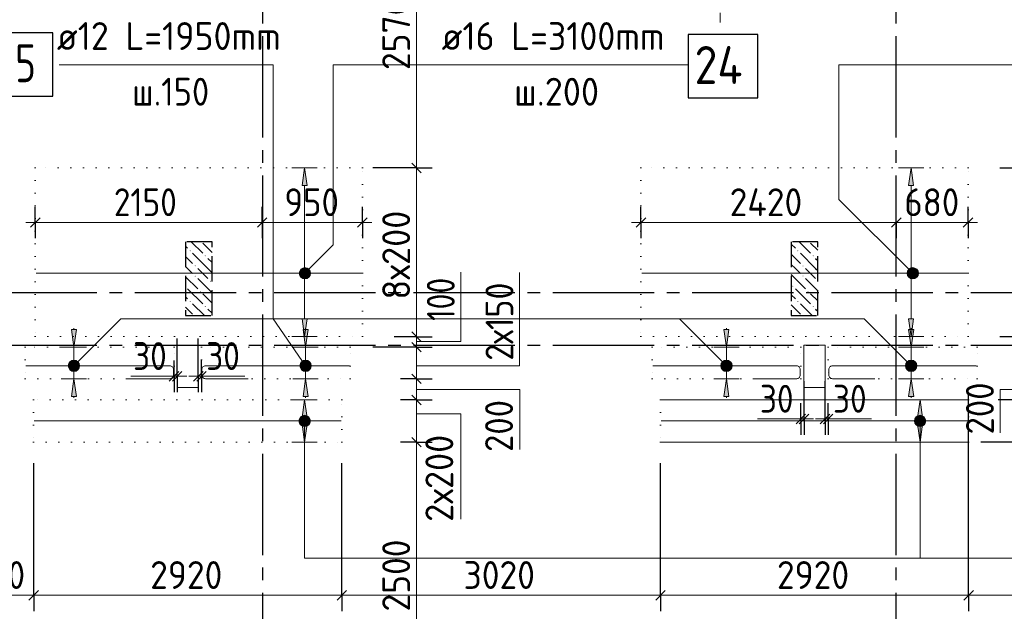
# Model space of a CAD drawing. Header units: millimetres. Extents: x 0 to 50400, y 0 to 35640.
# Tile 8 of 25: x 16213 to 25544, y 25838 to 31449. Entities that reach past the tile are written whole.
import ezdxf

# ---------------------------------------------------------------- set-up
doc = ezdxf.new("R2010")
doc.units = ezdxf.units.MM
for name, pattern in [('______2', [324, 240, -84]), ('______5', [1320, 960, -120, 120, -120]), ('______9', [120, 0, -120])]:
    doc.linetypes.add(name, pattern=pattern)
for name, color, linetype, lineweight in [('ДОП Верх по Х', 7, 'Continuous', 25), ('ЖБ Перекрытие верхний уровень', 7, 'Continuous', 35), ('ЖБ Пилон', 7, 'Continuous', 35), ('Общий01', 7, 'Continuous', 13), ('Позиционная метка номер позиции', 7, 'Continuous', 13), ('Размерная линия_ общее', 7, 'Continuous', 13), ('Тени', 7, 'Continuous', 13)]:
    doc.layers.add(name, color=color, linetype=linetype, lineweight=lineweight)
doc.layers.add('Оси', color=7, linetype='______5', true_color=0x656565)
doc.styles.add('ISOCPEUR', font='txt')

msp = doc.modelspace()

# ---------------------------------------------------------------- hatches: boundary and pattern name
at = {"layer": 'ДОП Верх по Х', "linetype": 'Continuous', "lineweight": 13, "transparency": 33554687}
for points in [[(18937.1, 29875.9), (18913.1, 30043.9), (18889.1, 29875.9)], [(24684.1, 29875.9), (24660.2, 30043.9), (24636.2, 29875.9)], [(16750.6, 27875.9), (16726.6, 28043.8), (16702.6, 27875.9)], [(18946.3, 27875.9), (18922.4, 28043.8), (18898.4, 27875.9)], [(22934.3, 27875.9), (22910.3, 28043.8), (22886.3, 27875.9)], [(24684.6, 27875.9), (24660.6, 28043.8), (24636.6, 27875.9)], [(18937.1, 27675.9), (18913.1, 27843.9), (18889.1, 27675.9)], [(24769.1, 27675.9), (24745.1, 27843.9), (24721.1, 27675.9)]]:
    msp.add_hatch(color=7, dxfattribs=at).paths.add_polyline_path(points)
for points in [[(18937.1, 28611.9), (18913.1, 28443.9), (18889.1, 28611.9)], [(24684.1, 28611.9), (24660.2, 28443.9), (24636.2, 28611.9)], [(16750.6, 28511.9), (16726.6, 28343.9), (16702.6, 28511.9)], [(18946.3, 28511.9), (18922.4, 28343.9), (18898.4, 28511.9)], [(22934.3, 28511.9), (22910.3, 28343.9), (22886.3, 28511.9)], [(24684.6, 28511.9), (24660.6, 28343.9), (24636.6, 28511.9)], [(18937.1, 27611.9), (18913.1, 27443.8), (18889.1, 27611.9)], [(24769.1, 27611.9), (24745.1, 27443.8), (24721.1, 27611.9)]]:
    msp.add_hatch(color=7, dxfattribs=at).paths.add_polyline_path(points, flags=16)
at = {"layer": 'ЖБ Пилон', "linetype": 'Continuous', "lineweight": -3, "transparency": 33554687}
for points in [[(17822.8, 29257.3), (17827.6, 29262.1), (17832.4, 29257.3), (17827.6, 29252.5)], [(17966.8, 29209.3), (17971.6, 29214.1), (17976.4, 29209.3), (17971.6, 29204.5)], [(23582.8, 29257.3), (23587.6, 29262.1), (23592.4, 29257.3), (23587.6, 29252.5)], [(23726.8, 29209.3), (23731.6, 29214.1), (23736.4, 29209.3), (23731.6, 29204.5)], [(17870.8, 29113.3), (17875.6, 29118.1), (17880.4, 29113.3), (17875.6, 29108.5)], [(23630.8, 29113.3), (23635.6, 29118.1), (23640.4, 29113.3), (23635.6, 29108.5)], [(17870.8, 29017.3), (17875.6, 29022.1), (17880.4, 29017.3), (17875.6, 29012.5)], [(23630.8, 29017.3), (23635.6, 29022.1), (23640.4, 29017.3), (23635.6, 29012.5)], [(18014.8, 28969.3), (18019.6, 28974.1), (18024.4, 28969.3), (18019.6, 28964.5)], [(23534.8, 28921.3), (23539.6, 28926.1), (23544.4, 28921.3), (23539.6, 28916.5)], [(23774.8, 28969.3), (23775.1, 28969.6), (23775.1, 28969)], [(17918.8, 28873.3), (17923.6, 28878.1), (17928.4, 28873.3), (17923.6, 28868.5)], [(23678.8, 28873.3), (23683.6, 28878.1), (23688.4, 28873.3), (23683.6, 28868.5)], [(17822.8, 28777.3), (17827.6, 28782.1), (17832.4, 28777.3), (17827.6, 28772.5)], [(23582.8, 28777.3), (23587.6, 28782.1), (23592.4, 28777.3), (23587.6, 28772.5)], [(17966.8, 28729.3), (17971.6, 28734.1), (17976.4, 28729.3), (17971.6, 28724.5)], [(23726.8, 28729.3), (23731.6, 28734.1), (23736.4, 28729.3), (23731.6, 28724.5)]]:
    msp.add_hatch(color=7, dxfattribs=at).paths.add_polyline_path(points, flags=16)
at = {"layer": 'Позиционная метка номер позиции', "linetype": 'Continuous', "lineweight": 13, "transparency": 33554687}
for points in [[(18863.9, 29057.6), (18954, 29005.7), (18877.6, 29082)], [(18863.9, 29030.1), (18929.5, 28991.9), (18863.9, 29057.6)], [(18863.9, 29057.6), (18929.5, 28991.9), (18954, 29005.7)], [(18902, 28991.9), (18863.9, 29030.1), (18877.6, 29005.7)], [(18863.9, 29030.1), (18902, 28991.9), (18929.5, 28991.9)], [(18877.6, 29082), (18967.7, 29030.1), (18902, 29095.8)], [(18877.6, 29082), (18954, 29005.7), (18967.7, 29030.1)], [(18902, 29095.8), (18967.7, 29030.1), (18967.7, 29057.6)], [(18902, 29095.8), (18967.7, 29057.6), (18929.5, 29095.8)], [(18929.5, 29095.8), (18967.7, 29057.6), (18954, 29082)], [(24637.8, 29005.7), (24689.7, 29095.8), (24624, 29030.1)], [(24624, 29030.1), (24689.7, 29095.8), (24662.2, 29095.8)], [(24624, 29030.1), (24662.2, 29095.8), (24624, 29057.6)], [(24624, 29057.6), (24662.2, 29095.8), (24637.8, 29082)], [(24637.8, 29005.7), (24714.1, 29082), (24689.7, 29095.8)], [(24662.2, 28991.9), (24714.1, 29082), (24637.8, 29005.7)], [(24662.2, 28991.9), (24727.9, 29057.6), (24714.1, 29082)], [(24689.7, 28991.9), (24727.9, 29057.6), (24662.2, 28991.9)], [(24689.7, 28991.9), (24727.9, 29030.1), (24727.9, 29057.6)], [(24727.9, 29030.1), (24689.7, 28991.9), (24714.1, 29005.7)], [(16674.7, 28180.6), (16764.8, 28128.7), (16688.4, 28205)], [(16674.7, 28153.1), (16740.4, 28114.9), (16674.7, 28180.6)], [(16674.7, 28180.6), (16740.4, 28114.9), (16764.8, 28128.7)], [(16688.4, 28205), (16778.6, 28153.1), (16712.9, 28218.8)], [(16688.4, 28205), (16764.8, 28128.7), (16778.6, 28153.1)], [(16712.9, 28218.8), (16778.6, 28153.1), (16778.6, 28180.6)], [(16712.9, 28218.8), (16778.6, 28180.6), (16740.4, 28218.8)], [(16740.4, 28218.8), (16778.6, 28180.6), (16764.8, 28205)], [(18868.8, 28162.8), (18945.3, 28215.4), (18918.3, 28220.4)], [(18868.8, 28162.8), (18918.3, 28220.4), (18873.8, 28189.8)], [(18877.9, 28136.3), (18945.3, 28215.4), (18868.8, 28162.8)], [(18873.8, 28189.8), (18918.3, 28220.4), (18891.8, 28211.4)], [(18877.9, 28136.3), (18966.8, 28197.4), (18945.3, 28215.4)], [(18899.4, 28118.3), (18966.8, 28197.4), (18877.9, 28136.3)], [(18899.4, 28118.3), (18975.9, 28170.9), (18966.8, 28197.4)], [(22872.1, 28128.7), (22924, 28218.8), (22858.3, 28153.1)], [(22858.3, 28153.1), (22924, 28218.8), (22896.5, 28218.8)], [(22858.3, 28153.1), (22896.5, 28218.8), (22858.3, 28180.6)], [(22858.3, 28180.6), (22896.5, 28218.8), (22872.1, 28205)], [(22872.1, 28128.7), (22948.4, 28205), (22924, 28218.8)], [(22896.5, 28114.9), (22948.4, 28205), (22872.1, 28128.7)], [(22896.5, 28114.9), (22962.2, 28180.6), (22948.4, 28205)], [(22924, 28114.9), (22962.2, 28180.6), (22896.5, 28114.9)], [(22924, 28114.9), (22962.2, 28153.1), (22962.2, 28180.6)], [(24622.4, 28128.7), (24674.4, 28218.8), (24608.7, 28153.1)], [(24608.7, 28153.1), (24674.4, 28218.8), (24646.9, 28218.8)], [(24608.7, 28153.1), (24646.9, 28218.8), (24608.7, 28180.6)], [(24608.7, 28180.6), (24646.9, 28218.8), (24622.4, 28205)], [(24622.4, 28128.7), (24698.8, 28205), (24674.4, 28218.8)], [(24646.9, 28114.9), (24698.8, 28205), (24622.4, 28128.7)], [(24646.9, 28114.9), (24712.6, 28180.6), (24698.8, 28205)], [(24674.4, 28114.9), (24712.6, 28180.6), (24646.9, 28114.9)], [(24674.4, 28114.9), (24712.6, 28153.1), (24712.6, 28180.6)], [(16712.9, 28114.9), (16674.7, 28153.1), (16688.4, 28128.7)], [(16674.7, 28153.1), (16712.9, 28114.9), (16740.4, 28114.9)], [(18926.4, 28113.3), (18975.9, 28170.9), (18899.4, 28118.3)], [(18926.4, 28113.3), (18970.9, 28143.9), (18975.9, 28170.9)], [(18970.9, 28143.9), (18926.4, 28113.3), (18952.9, 28122.4)], [(22962.2, 28153.1), (22924, 28114.9), (22948.4, 28128.7)], [(24712.6, 28153.1), (24674.4, 28114.9), (24698.8, 28128.7)], [(18959.5, 27670.9), (18866.7, 27670.9), (18859.1, 27643.9)], [(18959.5, 27670.9), (18859.1, 27643.9), (18967.1, 27643.9)], [(18967.1, 27643.9), (18859.1, 27643.9), (18866.7, 27616.9)], [(18940.1, 27690.3), (18886.1, 27690.3), (18866.7, 27670.9)], [(18940.1, 27690.3), (18866.7, 27670.9), (18959.5, 27670.9)], [(18967.1, 27643.9), (18866.7, 27616.9), (18959.5, 27616.9)], [(18886.1, 27690.3), (18940.1, 27690.3), (18913.1, 27697.9)], [(24791.6, 27670.9), (24698.7, 27670.9), (24691.1, 27643.9)], [(24791.6, 27670.9), (24691.1, 27643.9), (24799.1, 27643.9)], [(24799.1, 27643.9), (24691.1, 27643.9), (24698.7, 27616.9)], [(24772.1, 27690.3), (24718.1, 27690.3), (24698.7, 27670.9)], [(24772.1, 27690.3), (24698.7, 27670.9), (24791.6, 27670.9)], [(24799.1, 27643.9), (24698.7, 27616.9), (24791.6, 27616.9)], [(24718.1, 27690.3), (24772.1, 27690.3), (24745.1, 27697.9)], [(18959.5, 27616.9), (18866.7, 27616.9), (18886.1, 27597.4)], [(18959.5, 27616.9), (18886.1, 27597.4), (18940.1, 27597.4)], [(18940.1, 27597.4), (18886.1, 27597.4), (18913.1, 27589.9)], [(24791.6, 27616.9), (24698.7, 27616.9), (24718.1, 27597.4)], [(24791.6, 27616.9), (24718.1, 27597.4), (24772.1, 27597.4)], [(24772.1, 27597.4), (24718.1, 27597.4), (24745.1, 27589.9)]]:
    msp.add_hatch(color=7, dxfattribs=at).paths.add_polyline_path(points)

# ---------------------------------------------------------------- linework, layer by layer
at = {"layer": 'ДОП Верх по Х', "color": 251, "linetype": 'Continuous', "lineweight": 13, "true_color": 0x494949, "transparency": 33554687}
for p, q in [((18913.1, 30043.9), (18793.1, 30043.9)), ((18913.1, 30043.9), (18889.1, 29875.9)), ((18937.1, 29875.9), (18913.1, 30043.9)), ((18913.1, 30043.9), (19033.1, 30043.9)), ((18913.1, 30043.9), (18913.1, 30043.9)), ((24660.2, 30043.9), (24540.2, 30043.9)), ((24660.2, 30043.9), (24636.2, 29875.9)), ((24684.1, 29875.9), (24660.2, 30043.9)), ((24660.2, 30043.9), (24780.2, 30043.9)), ((24660.2, 30043.9), (24660.2, 30043.9)), ((18889.1, 29875.9), (18937.1, 29875.9)), ((18913.1, 28611.9), (18913.1, 29875.9)), ((24636.2, 29875.9), (24684.1, 29875.9)), ((24660.2, 28611.9), (24660.2, 29875.9)), ((18913.1, 28443.9), (18889.1, 28611.9)), ((18889.1, 28611.9), (18937.1, 28611.9)), ((18937.1, 28611.9), (18913.1, 28443.9)), ((24660.2, 28443.9), (24636.2, 28611.9)), ((24636.2, 28611.9), (24684.1, 28611.9)), ((24684.1, 28611.9), (24660.2, 28443.9)), ((16726.6, 28343.9), (16702.6, 28511.9)), ((16702.6, 28511.9), (16750.6, 28511.9)), ((16726.6, 28511.9), (16726.6, 28523.8)), ((16750.6, 28511.9), (16726.6, 28343.9)), ((18922.4, 28343.9), (18898.4, 28511.9)), ((18898.4, 28511.9), (18946.3, 28511.9)), ((18922.4, 28511.9), (18922.4, 28523.8)), ((18946.3, 28511.9), (18922.4, 28343.9)), ((22910.3, 28343.9), (22886.3, 28511.9)), ((22886.3, 28511.9), (22934.3, 28511.9)), ((22910.3, 28511.9), (22910.3, 28523.8)), ((22934.3, 28511.9), (22910.3, 28343.9)), ((24660.6, 28343.9), (24636.6, 28511.9)), ((24636.6, 28511.9), (24684.6, 28511.9)), ((24660.6, 28511.9), (24660.6, 28523.8)), ((24684.6, 28511.9), (24660.6, 28343.9)), ((18913.1, 28443.9), (18793.1, 28443.9)), ((18913.1, 28443.9), (19033.1, 28443.9)), ((18913.1, 28443.9), (18913.1, 28443.9)), ((24660.2, 28443.9), (24540.2, 28443.9)), ((24660.2, 28443.9), (24780.2, 28443.9)), ((24660.2, 28443.9), (24660.2, 28443.9)), ((16726.6, 28343.9), (16606.6, 28343.9)), ((16726.6, 28343.9), (16846.6, 28343.9)), ((16726.6, 28043.8), (16726.6, 28343.9)), ((18922.4, 28343.9), (18802.4, 28343.9)), ((18922.4, 28343.9), (19042.4, 28343.9)), ((18922.4, 28043.8), (18922.4, 28343.9)), ((22910.3, 28343.9), (22790.3, 28343.9)), ((22910.3, 28343.9), (23030.3, 28343.9)), ((22910.3, 28043.8), (22910.3, 28343.9)), ((24660.6, 28343.9), (24540.6, 28343.9)), ((24660.6, 28343.9), (24780.6, 28343.9)), ((24660.6, 28043.8), (24660.6, 28343.9)), ((16726.6, 28043.8), (16606.6, 28043.8)), ((16726.6, 28043.8), (16702.6, 27875.9)), ((16750.6, 27875.9), (16726.6, 28043.8)), ((16726.6, 28043.8), (16846.6, 28043.8)), ((18922.4, 28043.8), (18802.4, 28043.8)), ((18922.4, 28043.8), (18898.4, 27875.9)), ((18946.3, 27875.9), (18922.4, 28043.8)), ((18922.4, 28043.8), (19042.4, 28043.8)), ((22910.3, 28043.8), (22790.3, 28043.8)), ((22910.3, 28043.8), (22886.3, 27875.9)), ((22934.3, 27875.9), (22910.3, 28043.8)), ((22910.3, 28043.8), (23030.3, 28043.8)), ((24660.6, 28043.8), (24540.6, 28043.8)), ((24660.6, 28043.8), (24636.6, 27875.9)), ((24684.6, 27875.9), (24660.6, 28043.8)), ((24660.6, 28043.8), (24780.6, 28043.8)), ((16702.6, 27875.9), (16750.6, 27875.9)), ((16726.6, 27875.9), (16726.6, 27863.9)), ((18913.1, 27843.9), (18793.1, 27843.9)), ((18913.1, 27843.9), (18889.1, 27675.9)), ((18898.4, 27875.9), (18946.3, 27875.9)), ((18937.1, 27675.9), (18913.1, 27843.9)), ((18913.1, 27843.9), (19033.1, 27843.9)), ((18913.1, 27843.9), (18913.1, 27843.9)), ((18922.4, 27875.9), (18922.4, 27863.9)), ((22886.3, 27875.9), (22934.3, 27875.9)), ((22910.3, 27875.9), (22910.3, 27863.9)), ((24745.1, 27843.9), (24625.1, 27843.9)), ((24636.6, 27875.9), (24684.6, 27875.9)), ((24660.6, 27875.9), (24660.6, 27863.9)), ((24745.1, 27843.9), (24721.1, 27675.9)), ((24769.1, 27675.9), (24745.1, 27843.9)), ((24745.1, 27843.9), (24865.1, 27843.9)), ((24745.1, 27843.9), (24745.1, 27843.9)), ((18889.1, 27675.9), (18937.1, 27675.9)), ((18913.1, 27611.9), (18913.1, 27675.9)), ((24721.1, 27675.9), (24769.1, 27675.9)), ((24745.1, 27611.9), (24745.1, 27675.9)), ((18913.1, 27443.8), (18889.1, 27611.9)), ((18889.1, 27611.9), (18937.1, 27611.9)), ((18937.1, 27611.9), (18913.1, 27443.8)), ((24745.1, 27443.8), (24721.1, 27611.9)), ((24721.1, 27611.9), (24769.1, 27611.9)), ((24769.1, 27611.9), (24745.1, 27443.8)), ((18913.1, 27443.8), (18793.1, 27443.8)), ((18913.1, 27443.8), (19033.1, 27443.8)), ((18913.1, 27443.8), (18913.1, 27443.8)), ((24745.1, 27443.8), (24625.1, 27443.8)), ((24745.1, 27443.8), (24865.1, 27443.8)), ((24745.1, 27443.8), (24745.1, 27443.8))]:
    msp.add_line(p, q, dxfattribs=at)
at = {"layer": 'ДОП Верх по Х', "color": 7, "linetype": 'Continuous', "lineweight": 18, "transparency": 33554687}
for p, q in [((19452.1, 29043.9), (16368.1, 29043.9)), ((25193.1, 29043.9), (22107.1, 29043.9)), ((25198.9, 27843.9), (22290.9, 27843.9)), ((19258.3, 27643.9), (16350.3, 27643.9)), ((25198.9, 27643.9), (22290.9, 27643.9)), ((25198.9, 27443.8), (22290.9, 27443.8))]:
    msp.add_line(p, q, dxfattribs=at)
at = {"layer": 'ДОП Верх по Х', "color": 7, "linetype": 'Continuous', "lineweight": 25, "transparency": 33554687}
for points in [[(15974.6, 30724.4), (16526.6, 30724.4), (16526.6, 31324.4), (15974.6, 31324.4), (15974.6, 30724.4)], [(22548.1, 30707.1), (23208.1, 30707.1), (23208.1, 31307.1), (22548.1, 31307.1), (22548.1, 30707.1)]]:
    msp.add_lwpolyline(points, dxfattribs=at)
at = {"layer": 'ДОП Верх по Х', "color": 7, "linetype": 'Continuous', "lineweight": 18, "transparency": 33554687}
for points in [[(17231.7, 28043.8), (17635.3, 28043.8), (17641.7, 28044.7), (17648.2, 28046.9), (17654.3, 28050.3), (17659.2, 28054.4), (17663.3, 28059.3), (17666.7, 28065.4), (17668.9, 28071.9), (17669.7, 28078.3), (17669.7, 28132.4), (17668.9, 28138.8), (17666.7, 28145.3), (17663.3, 28151.4), (17659.2, 28156.3), (17654.3, 28160.4), (17648.2, 28163.8), (17641.7, 28166), (17635.3, 28166.9), (16271.1, 28166.9)], [(18376.9, 28043.8), (17973.3, 28043.8), (17966.9, 28044.7), (17960.4, 28046.9), (17954.4, 28050.3), (17949.4, 28054.4), (17945.3, 28059.3), (17941.9, 28065.4), (17939.8, 28071.9), (17938.9, 28078.3), (17938.9, 28132.4), (17939.8, 28138.8), (17941.9, 28145.3), (17945.3, 28151.4), (17949.4, 28156.3), (17954.4, 28160.4), (17960.4, 28163.8), (17966.9, 28166), (17973.3, 28166.9), (19337.5, 28166.9)], [(23172.4, 28043.8), (23575.9, 28043.8), (23582.3, 28044.7), (23588.9, 28046.9), (23594.9, 28050.3), (23599.8, 28054.4), (23603.9, 28059.3), (23607.3, 28065.4), (23609.5, 28071.9), (23610.4, 28078.3), (23610.4, 28132.4), (23609.5, 28138.8), (23607.3, 28145.3), (23603.9, 28151.4), (23599.8, 28156.3), (23594.9, 28160.4), (23588.9, 28163.8), (23582.3, 28166), (23575.9, 28166.9), (22211.7, 28166.9)], [(24317.5, 28043.8), (23913.9, 28043.8), (23907.6, 28044.7), (23901, 28046.9), (23895, 28050.3), (23890.1, 28054.4), (23885.9, 28059.3), (23882.6, 28065.4), (23880.4, 28071.9), (23879.5, 28078.3), (23879.5, 28132.4), (23880.4, 28138.8), (23882.6, 28145.3), (23885.9, 28151.4), (23890.1, 28156.3), (23895, 28160.4), (23901, 28163.8), (23907.6, 28166), (23913.9, 28166.9), (25278.1, 28166.9)]]:
    msp.add_lwpolyline(points, dxfattribs=at)
at = {"layer": 'ЖБ Перекрытие верхний уровень', "color": 7, "linetype": 'Continuous', "lineweight": 18, "transparency": 33554687}
for p, q in [((17904.3, 28362.4), (17704.3, 28362.4)), ((17704.3, 28362.4), (17704.3, 27962.4)), ((17904.3, 27962.4), (17904.3, 28362.4)), ((23844.9, 28362.4), (23644.9, 28362.4)), ((23644.9, 28362.4), (23644.9, 27962.4)), ((23844.9, 27962.4), (23844.9, 28362.4)), ((17704.3, 27962.4), (17904.3, 27962.4)), ((23644.9, 27962.4), (23844.9, 27962.4))]:
    msp.add_line(p, q, dxfattribs=at)
at = {"layer": 'ЖБ Пилон', "color": 253, "linetype": '______2', "lineweight": -3, "true_color": 0xa0a0a0, "transparency": 33554687}
for p, q in [((18035.1, 29342.4), (17785.1, 29342.4)), ((17785.1, 29342.4), (17785.1, 28642.4)), ((18035.1, 28642.4), (18035.1, 29342.4)), ((23775.1, 29342.4), (23525.1, 29342.4)), ((23525.1, 29342.4), (23525.1, 28642.4)), ((23775.1, 28642.4), (23775.1, 29342.4)), ((17785.1, 28642.4), (18035.1, 28642.4)), ((23525.1, 28642.4), (23775.1, 28642.4))]:
    msp.add_line(p, q, dxfattribs=at)
at = {"layer": 'ЖБ Пилон', "color": 253, "linetype": 'Continuous', "lineweight": -3, "true_color": 0xa0a0a0, "transparency": 33554687}
for p, q in [((17785.1, 29299.8), (17803.6, 29281.3)), ((17838.5, 29342.4), (17947.6, 29233.3)), ((18035.1, 29241.8), (17947.6, 29329.3)), ((18030.5, 29342.4), (18035.1, 29337.8)), ((23525.1, 29319.8), (23563.6, 29281.3)), ((23598.5, 29342.4), (23707.6, 29233.3)), ((23775.1, 29261.8), (23707.6, 29329.3)), ((17995.6, 29089.3), (17851.6, 29233.3)), ((23525.1, 29223.8), (23611.6, 29137.3)), ((23755.6, 29089.3), (23611.6, 29233.3)), ((17785.1, 29203.8), (17851.6, 29137.3)), ((17995.6, 29185.3), (18035.1, 29145.8)), ((23563.6, 29089.3), (23525.1, 29127.8)), ((23755.6, 29185.3), (23775.1, 29165.8)), ((17803.6, 29089.3), (17785.1, 29107.8)), ((17851.6, 29041.3), (17803.6, 29089.3)), ((17899.6, 29089.3), (17995.6, 28993.3)), ((17995.6, 29089.3), (18035.1, 29049.8)), ((23525.1, 29031.8), (23659.6, 28897.3)), ((23611.6, 29041.3), (23563.6, 29089.3)), ((23659.6, 29089.3), (23755.6, 28993.3)), ((23755.6, 29089.3), (23775.1, 29069.8)), ((17785.1, 29011.8), (17899.6, 28897.3)), ((17899.6, 28993.3), (18035.1, 28857.8)), ((23659.6, 28993.3), (23775.1, 28877.8)), ((17803.6, 28897.3), (17947.6, 28753.3)), ((18035.1, 28761.8), (17947.6, 28849.3)), ((23525.1, 28839.8), (23563.6, 28801.3)), ((23563.6, 28897.3), (23707.6, 28753.3)), ((23775.1, 28781.8), (23707.6, 28849.3)), ((17785.1, 28819.8), (17803.6, 28801.3)), ((17962.5, 28642.4), (17851.6, 28753.3)), ((23525.1, 28743.8), (23611.6, 28657.3)), ((23722.5, 28642.4), (23611.6, 28753.3)), ((17785.1, 28723.8), (17851.6, 28657.3)), ((17995.6, 28705.3), (18035.1, 28665.8)), ((23530.5, 28642.4), (23525.1, 28647.8)), ((23755.6, 28705.3), (23775.1, 28685.8))]:
    msp.add_line(p, q, dxfattribs=at)
at = {"layer": 'Общий01', "color": 7, "linetype": 'Continuous', "lineweight": 13, "transparency": 33554687}
for p, q in [((17675.4, 28067.1), (17265.4, 28067.1)), ((17935.1, 28067.1), (18345.1, 28067.1)), ((23615.3, 27662.3), (23205.3, 27662.3)), ((23874.9, 27662.3), (24284.9, 27662.3))]:
    msp.add_line(p, q, dxfattribs=at)
for points in [[(19972.4, 28395.6), (20392.4, 28395.6), (20392.4, 29055.6)], [(19972.4, 28167.8), (20948.5, 28167.8), (20948.5, 29050.8)], [(19972.4, 27942.2), (20953.4, 27942.2), (20953.4, 27372.2)], [(25865.7, 27942.4), (25505.7, 27942.4), (25505.7, 27532.4)], [(19972.4, 27710.8), (20392.4, 27710.8), (20392.4, 26711.8)]]:
    msp.add_lwpolyline(points, dxfattribs=at)
at = {"layer": 'Оси', "color": 8, "linetype": '______5', "lineweight": -3, "transparency": 33554687}
for p, q in [((18515.1, 32612.4), (18515.1, 8317)), ((24515.1, 32612.4), (24515.1, 8317)), ((8065.1, 28862.4), (42962.9, 28862.4)), ((8065.1, 28362.4), (42962.9, 28362.4))]:
    msp.add_line(p, q, dxfattribs=at)
at = {"layer": 'Позиционная метка номер позиции', "color": 7, "linetype": 'Continuous', "lineweight": 13, "transparency": 33554687}
for p, q in [((18877.6, 29082), (18877.6, 29082)), ((18954, 29082), (18954, 29082)), ((24637.8, 29082), (24637.8, 29082)), ((24714.1, 29082), (24714.1, 29082)), ((18877.6, 29005.7), (18877.6, 29005.7)), ((18954, 29005.7), (18954, 29005.7)), ((24637.8, 29005.7), (24637.8, 29005.7)), ((24714.1, 29005.7), (24714.1, 29005.7)), ((19134.5, 28612.3), (17410.2, 28612.3)), ((22910.3, 28166.9), (22464.8, 28612.3)), ((16688.4, 28205), (16688.4, 28205)), ((16764.8, 28205), (16764.8, 28205)), ((18891.8, 28211.4), (18891.8, 28211.4)), ((18966.8, 28197.4), (18966.8, 28197.4)), ((22872.1, 28205), (22872.1, 28205)), ((22948.4, 28205), (22948.4, 28205)), ((24622.4, 28205), (24622.4, 28205)), ((24698.8, 28205), (24698.8, 28205)), ((16688.4, 28128.7), (16688.4, 28128.7)), ((16764.8, 28128.7), (16764.8, 28128.7)), ((18877.9, 28136.3), (18877.9, 28136.3)), ((18952.9, 28122.4), (18952.9, 28122.4)), ((22872.1, 28128.7), (22872.1, 28128.7)), ((22948.4, 28128.7), (22948.4, 28128.7)), ((24622.4, 28128.7), (24622.4, 28128.7)), ((24698.8, 28128.7), (24698.8, 28128.7)), ((18859.1, 27643.9), (18859.1, 27643.9)), ((18913.1, 27697.9), (18913.1, 27697.9)), ((18967.1, 27643.9), (18967.1, 27643.9)), ((24691.1, 27643.9), (24691.1, 27643.9)), ((24745.1, 27697.9), (24745.1, 27697.9)), ((24799.1, 27643.9), (24799.1, 27643.9)), ((18913.1, 27589.9), (18913.1, 27589.9)), ((24745.1, 27589.9), (24745.1, 27589.9))]:
    msp.add_line(p, q, dxfattribs=at)
for points in [[(18922.4, 28166.9), (18616.1, 28612.3), (18616.1, 31021.1), (16588, 31021.1)], [(18915.8, 29043.9), (19184.5, 29312.5), (19184.5, 31021.1), (22548.1, 31021.1)], [(24675.9, 29043.9), (23975.9, 29743.9), (23975.9, 31021.1), (31105.9, 31021.1)], [(16726.6, 28166.9), (17172.1, 28612.3), (18616.1, 28612.3)], [(24660.6, 28166.9), (24215.1, 28612.3), (19134.5, 28612.3)], [(18913.1, 27643.9), (18913.1, 26343.9), (24745.1, 26343.9)], [(24745.1, 27643.9), (24745.1, 26343.9), (28988.3, 26343.9)]]:
    msp.add_lwpolyline(points, dxfattribs=at)
for centre in [(18915.8, 29043.9), (24675.9, 29043.9), (16726.6, 28166.9), (18922.4, 28166.9), (22910.3, 28166.9), (24660.6, 28166.9), (18913.1, 27643.9), (24745.1, 27643.9)]:
    msp.add_circle(centre, 54, dxfattribs=at)
at = {"layer": 'Размерная линия_ общее', "color": 7, "linetype": 'Continuous', "lineweight": 13, "transparency": 33554687}
for p, q in [((19972.4, 30042.8), (19972.4, 32612.4)), ((22850.6, 31512.4), (22850.6, 31422.4)), ((19972.4, 28442.4), (19972.4, 30042.8)), ((16360.1, 29525.7), (16270.1, 29525.7)), ((16360.1, 29525.7), (18510.1, 29525.7)), ((18510.1, 29525.7), (19460.1, 29525.7)), ((19460.1, 29525.7), (19550.1, 29525.7)), ((22100.1, 29525.7), (22010.1, 29525.7)), ((22100.1, 29525.7), (24520.1, 29525.7)), ((24520.1, 29525.7), (25200.1, 29525.7)), ((25200.1, 29525.7), (25290.1, 29525.7)), ((19972.4, 28342.9), (19972.4, 28442.4)), ((19972.4, 28042.4), (19972.4, 28342.9)), ((17675.4, 28067.1), (17585.4, 28067.1)), ((17705.4, 28067.1), (17675.4, 28067.1)), ((17705.4, 28067.1), (17795.4, 28067.1)), ((17905.1, 28067.1), (17815.1, 28067.1)), ((17905.1, 28067.1), (17935.1, 28067.1)), ((17935.1, 28067.1), (18025.1, 28067.1)), ((19972.4, 27842.4), (19972.4, 28042.4)), ((19972.4, 27442.4), (19972.4, 27842.4)), ((23615.3, 27662.3), (23525.3, 27662.3)), ((23645.3, 27662.3), (23615.3, 27662.3)), ((23645.3, 27662.3), (23735.3, 27662.3)), ((23844.9, 27662.3), (23754.9, 27662.3)), ((23844.9, 27662.3), (23874.9, 27662.3)), ((23874.9, 27662.3), (23964.9, 27662.3)), ((19972.4, 24942.9), (19972.4, 27442.4)), ((15685.1, 25990.6), (16345.1, 25990.6)), ((16345.1, 25990.6), (19265.1, 25990.6)), ((19265.1, 25990.6), (22284.9, 25990.6)), ((22284.9, 25990.6), (25205.1, 25990.6)), ((25205.1, 25990.6), (30215.1, 25990.6))]:
    msp.add_line(p, q, dxfattribs=at)
at = {"layer": 'Размерная линия_ общее', "color": 7, "linetype": 'Continuous', "lineweight": 25, "transparency": 33554687}
for p, q in [((20017.4, 29997.8), (19927.4, 30087.9)), ((16315.1, 29480.7), (16405.1, 29570.7)), ((18465.1, 29480.7), (18555.1, 29570.7)), ((19415.1, 29480.7), (19505.1, 29570.7)), ((22055.1, 29480.7), (22145.1, 29570.7)), ((24475.1, 29480.7), (24565.1, 29570.7)), ((25155.1, 29480.7), (25245.1, 29570.7)), ((20017.4, 28397.4), (19927.4, 28487.4)), ((20017.4, 28297.9), (19927.4, 28387.9)), ((17720.4, 28112.1), (17630.4, 28022.1)), ((17750.4, 28112.1), (17660.4, 28022.1)), ((17860.1, 28022.1), (17950.1, 28112.1)), ((17890.1, 28022.1), (17980.1, 28112.1)), ((20017.4, 27997.4), (19927.4, 28087.4)), ((20017.4, 27797.4), (19927.4, 27887.4)), ((23660.3, 27707.3), (23570.3, 27617.3)), ((23690.3, 27707.3), (23600.3, 27617.3)), ((23799.9, 27617.3), (23889.9, 27707.3)), ((23829.9, 27617.3), (23919.9, 27707.3)), ((20017.4, 27397.4), (19927.4, 27487.4)), ((16300.1, 25945.6), (16390.1, 26035.6)), ((19220.1, 25945.6), (19310.1, 26035.6)), ((22239.9, 25945.6), (22329.9, 26035.6)), ((25160.1, 25945.6), (25250.1, 26035.6))]:
    msp.add_line(p, q, dxfattribs=at)
at = {"layer": 'Размерная линия_ общее', "color": 7, "linetype": 'Continuous', "lineweight": -3, "transparency": 33554687}
for p, q in [((19972.4, 30042.8), (19822.4, 30042.8)), ((19972.4, 30042.8), (20122.4, 30042.8)), ((16360.1, 29525.7), (16360.1, 29675.7)), ((18510.1, 29525.7), (18510.1, 29675.7)), ((19460.1, 29525.7), (19460.1, 29675.7)), ((22100.1, 29525.7), (22100.1, 29675.7)), ((24520.1, 29525.7), (24520.1, 29675.7)), ((25200.1, 29525.7), (25200.1, 29675.7)), ((16360.1, 29525.7), (16360.1, 29375.7)), ((16360.1, 29525.7), (16360.1, 29525.7)), ((18510.1, 29525.7), (18510.1, 29375.7)), ((18510.1, 29525.7), (18510.1, 29525.7)), ((19460.1, 29525.7), (19460.1, 29375.7)), ((19460.1, 29525.7), (19460.1, 29525.7)), ((22100.1, 29525.7), (22100.1, 29375.7)), ((22100.1, 29525.7), (22100.1, 29525.7)), ((24520.1, 29525.7), (24520.1, 29375.7)), ((24520.1, 29525.7), (24520.1, 29525.7)), ((25200.1, 29525.7), (25200.1, 29375.7)), ((25200.1, 29525.7), (25200.1, 29525.7)), ((17905.1, 28067.1), (17905.1, 28424.3)), ((19972.4, 28442.4), (19822.4, 28442.4)), ((19972.4, 28442.4), (20122.4, 28442.4)), ((19972.4, 28342.9), (19822.4, 28342.9)), ((19972.4, 28342.9), (20122.4, 28342.9)), ((17675.4, 28067.1), (17675.4, 28217.1)), ((17705.4, 28067.1), (17705.4, 28217.1)), ((17905.1, 28067.1), (17905.1, 28217.1)), ((17935.1, 28067.1), (17935.1, 28217.1)), ((17675.4, 28067.1), (17675.4, 27917.1)), ((17675.4, 28067.1), (17675.4, 28067.1)), ((17705.4, 28067.1), (17705.4, 27917.1)), ((17905.1, 28067.1), (17905.1, 27917.1)), ((17935.1, 28067.1), (17935.1, 27917.1)), ((17935.1, 28067.1), (17935.1, 28067.1)), ((19972.4, 28042.4), (19822.4, 28042.4)), ((19972.4, 28042.4), (20122.4, 28042.4)), ((19972.4, 28042.4), (19972.4, 28042.4)), ((23844.9, 27662.3), (23844.9, 28019.6)), ((19972.4, 27842.4), (19822.4, 27842.4)), ((19972.4, 27842.4), (20122.4, 27842.4)), ((19972.4, 27842.4), (19972.4, 27842.4)), ((23615.3, 27662.3), (23615.3, 27812.3)), ((23645.3, 27662.3), (23645.3, 27812.3)), ((23844.9, 27662.3), (23844.9, 27812.3)), ((23874.9, 27662.3), (23874.9, 27812.3)), ((23615.3, 27662.3), (23615.3, 27512.3)), ((23615.3, 27662.3), (23615.3, 27662.3)), ((23645.3, 27662.3), (23645.3, 27512.3)), ((23844.9, 27662.3), (23844.9, 27512.3)), ((23874.9, 27662.3), (23874.9, 27512.3)), ((23874.9, 27662.3), (23874.9, 27662.3)), ((19972.4, 27442.4), (19822.4, 27442.4)), ((19972.4, 27442.4), (20122.4, 27442.4)), ((19972.4, 27442.4), (19972.4, 27442.4)), ((16345.1, 25990.6), (16345.1, 26140.6)), ((19265.1, 25990.6), (19265.1, 26140.6)), ((22284.9, 25990.6), (22284.9, 26140.6)), ((25205.1, 25990.6), (25205.1, 26140.6)), ((16345.1, 25990.6), (16345.1, 25840.6)), ((19265.1, 25990.6), (19265.1, 25840.6)), ((22284.9, 25990.6), (22284.9, 25840.6)), ((25205.1, 25990.6), (25205.1, 25840.6))]:
    msp.add_line(p, q, dxfattribs=at)
for points in [[(19972.4, 30042.8), (19952.1, 30042.8), (19952.1, 30042.8), (19560.1, 30042.8)], [(25865.7, 30042.4), (25855.3, 30042.4), (25855.3, 30042.4), (25500.1, 30042.4)], [(17705.4, 28067.1), (17705.4, 28180.2), (17705.4, 28180.2), (17705.4, 28424.3)], [(19972.4, 28442.4), (19952.1, 28442.4), (19952.1, 28442.4), (19952.1, 28442.4), (19952.1, 28442.4), (19760.1, 28442.4)], [(25865.7, 28442.4), (25855.3, 28442.4), (25855.3, 28442.4), (25855.3, 28442.4), (25855.3, 28442.4), (25500.1, 28442.4)], [(19972.4, 28342.9), (19952.1, 28342.9), (19952.1, 28342.9), (19952.1, 28342.9), (19952.1, 28342.9), (19560.1, 28342.9)], [(23645.3, 27662.3), (23645.3, 27803), (23645.3, 27803), (23645.3, 28019.6)], [(25205.1, 25990.6), (25205.1, 26011), (25205.1, 26011), (25205.1, 27892.4)], [(25865.7, 27842.4), (25855.3, 27842.4), (25855.3, 27842.4), (25855.3, 27842.4), (25855.3, 27842.4), (25484.2, 27842.4)], [(25865.7, 27442.4), (25855.3, 27442.4), (25855.3, 27442.4), (25855.3, 27442.4), (25855.3, 27442.4), (25486.6, 27442.4), (25486.6, 27442.4), (25320.3, 27442.4)], [(16345.1, 25990.6), (16345.1, 26011), (16345.1, 26011), (16345.1, 26011), (16345.1, 26011), (16345.1, 26011), (16345.1, 26011), (16345.1, 26011), (16345.1, 26011), (16345.1, 27243.9)], [(19265.1, 25990.6), (19265.1, 26011), (19265.1, 26011), (19265.1, 26011), (19265.1, 26011), (19265.1, 26011), (19265.1, 26011), (19265.1, 27243.9)], [(22284.9, 25990.6), (22284.9, 26011), (22284.9, 26011), (22284.9, 26011), (22284.9, 26011), (22284.9, 27243.9)]]:
    msp.add_lwpolyline(points, dxfattribs=at)
at = {"layer": 'Тени', "color": 7, "linetype": '______9', "lineweight": 13, "transparency": 33554687}
for p, q in [((16360.1, 30043.9), (16360.1, 28443.9)), ((19460.1, 30043.9), (16360.1, 30043.9)), ((19460.1, 28443.9), (19460.1, 30043.9)), ((22100.1, 30043.9), (22100.1, 28443.9)), ((25200.1, 30043.9), (22100.1, 30043.9)), ((25200.1, 28443.9), (25200.1, 30043.9)), ((16360.1, 28443.9), (19460.1, 28443.9)), ((22100.1, 28443.9), (25200.1, 28443.9)), ((16265.1, 28343.9), (16265.1, 28043.8)), ((17675.7, 28343.9), (16265.1, 28343.9)), ((17675.7, 28043.8), (17675.7, 28343.9)), ((17934.5, 28343.9), (17934.5, 28043.8)), ((19345.1, 28343.9), (17934.5, 28343.9)), ((19345.1, 28043.8), (19345.1, 28343.9)), ((22205.7, 28343.9), (22205.7, 28043.8)), ((23616.4, 28343.9), (22205.7, 28343.9)), ((23616.4, 28043.8), (23616.4, 28343.9)), ((23875.1, 28343.9), (23875.1, 28043.8)), ((25285.7, 28343.9), (23875.1, 28343.9)), ((25285.7, 28043.8), (25285.7, 28343.9)), ((16265.1, 28043.8), (17675.7, 28043.8)), ((17934.5, 28043.8), (19345.1, 28043.8)), ((22205.7, 28043.8), (23616.4, 28043.8)), ((23875.1, 28043.8), (25285.7, 28043.8)), ((16344.3, 27843.9), (16344.3, 27443.8)), ((19264.3, 27843.9), (16344.3, 27843.9)), ((19264.3, 27443.8), (19264.3, 27843.9)), ((22284.9, 27843.9), (22284.9, 27443.8)), ((25204.9, 27843.9), (22284.9, 27843.9)), ((25204.9, 27443.8), (25204.9, 27843.9)), ((16344.3, 27443.8), (19264.3, 27443.8)), ((22284.9, 27443.8), (25204.9, 27443.8))]:
    msp.add_line(p, q, dxfattribs=at)

# ---------------------------------------------------------------- texts
at = {"layer": 'ДОП Верх по Х', "color": 7, "linetype": 'Continuous', "lineweight": 13, "transparency": 33554687, "attachment_point": 7, "style": 'ISOCPEUR'}
for s, insert, char_height, width in [('\\W0.94;ø12 L=1950mm ', (16564.7, 31161.9), 264, 2525.259), ('\\W0.94;ø16 L=3100mm ', (20210.7, 31161.9), 264, 2525.259), ('\\W0.75;15', (16034.6, 30856.4), 360, 566.737), ('\\W0.88;24', (22608.1, 30839.1), 360, 698.388), ('\\W0.90;ш.150 ', (17277.5, 30633.9), 264, 1095.488), ('\\W0.95;ш.200 ', (20897.1, 30633.9), 264, 1154.563)]:
    msp.add_mtext(s, dxfattribs=dict(at, insert=insert, char_height=char_height, width=width))
at = {"layer": 'Размерная линия_ общее', "color": 7, "linetype": 'Continuous', "lineweight": 25, "transparency": 33554687, "char_height": 264, "attachment_point": 7, "rotation": 90, "style": 'ISOCPEUR'}
for s, insert, width in [('\\W0.93;2570', (19912.4, 30971.2), 861.704), ('\\W0.95;8х200', (19912.4, 28793.8), 1048.043), ('\\W0.83;100', (20335.2, 28591.8), 610.277), ('\\W0.89;2х150', (20891, 28214.7), 988.266), ('\\W0.91;200', (25444.5, 27515.4), 674.395), ('\\W0.91;200', (20887.4, 27349.3), 674.395), ('\\W0.95;2х200', (20321.6, 26686.7), 1048.043), ('\\W0.93;2500', (19912.4, 25836.2), 861.721)]:
    msp.add_mtext(s, dxfattribs=dict(at, insert=insert, width=width))
at = {"layer": 'Размерная линия_ общее', "color": 7, "linetype": 'Continuous', "lineweight": 25, "transparency": 33554687, "char_height": 264, "attachment_point": 7, "style": 'ISOCPEUR'}
for s, insert, width in [('\\W0.87;2150', (17105.1, 29585.7), 800.283), ('\\W0.91;950', (18721.1, 29585.7), 674.377), ('\\W0.93;2420', (22940.5, 29585.7), 888.464), ('\\W0.91;680', (24596.1, 29585.7), 674.386), ('\\W0.87;30', (17287.2, 28127.1), 484.718), ('\\W0.87;30', (17980.1, 28127.1), 484.728), ('\\W0.87;30', (23227.1, 27722.3), 484.709), ('\\W0.87;30', (23919.9, 27722.3), 484.709), ('\\W0.91;660', (15751.1, 26050.6), 674.377), ('\\W0.93;2920', (17448.7, 26050.6), 861.713), ('\\W0.93;3020', (20418.6, 26050.6), 861.73), ('\\W0.93;2920', (23388.6, 26050.6), 861.721)]:
    msp.add_mtext(s, dxfattribs=dict(at, insert=insert, width=width))

doc.saveas('drawing.dxf')
